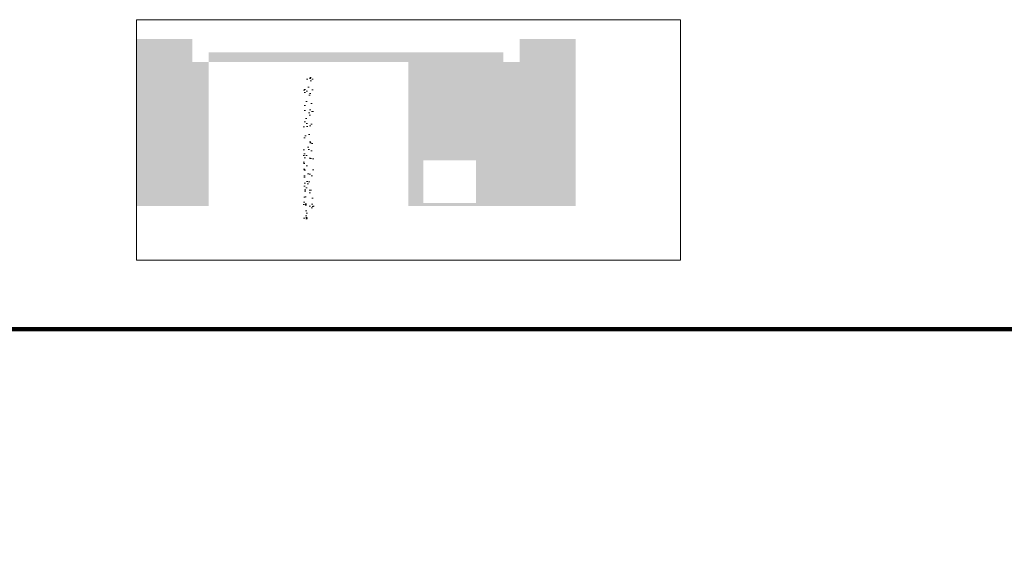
# Model space of a CAD drawing. Header units: millimetres. Extents: x -26888115 to 7466299, y -86687 to 22081.
# Tile 191 of 208: x 210678 to 225704, y 14057 to 22081. Entities that reach past the tile are written whole.
import ezdxf

# ---------------------------------------------------------------- set-up
doc = ezdxf.new("R2010")
doc.units = ezdxf.units.MM
doc.linetypes.add('DASHDOT', pattern=[25.4, 12.7, -6.35, 0, -6.35])
doc.layers.get('Defpoints').update_dxf_attribs({"color": 31})
doc.layers.add('dim_razv', color=7, linetype='DASHDOT', lineweight=9, true_color=0x285228)

msp = doc.modelspace()

# ---------------------------------------------------------------- hatches: boundary and pattern name
at = {"layer": 'dim_razv', "true_color": 0xeceae4, "transparency": 33554687}
h = msp.add_hatch(dxfattribs=at)
h.set_pattern_fill('AR-SAND', color=254, scale=3, angle=315)
h.set_pattern_definition([(352.5, (50, 10670.79), (100.426047, 107.214405), [0, -115.824, 0, -129.54, 0, -123.825]), (322.5, (50, 10670.79), (247.41986, 56.70328), [0, -62.484, 0, -104.394, 0, -40.005]), (282.5, (-16.27, 10737.06), (168.09969, -167.48995), [0, -38.1, 0, -137.16, 0, -179.07]), (272.5, (-16.27, 10737.06), (209.26523, -114.68433), [0, -19.05, 0, -89.916, 0, -102.87])])
h.paths.add_polyline_path([(213560.3, 21434.8), (213560.3, 21584.8), (218060.3, 21584.8), (218060.3, 21434.8), (218310.3, 21434.8), (218310.3, 21784.8), (219160.3, 21784.8), (219160.3, 19234.8), (216610.3, 19234.8), (216610.3, 21434.8)])
h.paths.add_polyline_path([(216840.3, 19284.8), (217640.3, 19284.8), (217640.3, 19934.8), (216840.3, 19934.8)], flags=16)
h.paths.add_polyline_path([(212460.3, 21784.8), (212460.3, 19234.8), (213560.3, 19234.8), (213560.3, 21434.8), (213310.3, 21434.8), (213310.3, 21784.8)])
h = msp.add_hatch(dxfattribs=at)
h.set_pattern_fill('AR-SAND', color=254, scale=3, angle=315)
h.set_pattern_definition([(352.5, (0, 10465.6), (100.42605, 107.214405), [0, -115.824, 0, -129.54, 0, -123.825]), (322.5, (0, 10465.6), (247.41986, 56.70328), [0, -62.484, 0, -104.394, 0, -40.005]), (282.5, (-66.27, 10531.87), (168.09969, -167.48995), [0, -38.1, 0, -137.16, 0, -179.07]), (272.5, (-66.27, 10531.87), (209.26523, -114.68433), [0, -19.05, 0, -89.916, 0, -102.87])])
h.paths.add_polyline_path([(215160.3, 21229.6), (215010.3, 21229.6), (215010.3, 19029.6), (215160.3, 19029.6)])

# ---------------------------------------------------------------- linework, layer by layer
at = {"layer": 'Defpoints', "color": 1, "lineweight": 100}
msp.add_lwpolyline([(145825.4, -10016.5), (249195.3, -10016.5), (249195.3, 17359), (145825.4, 17359)], close=True, dxfattribs=at)
at = {"layer": 'dim_razv', "linetype": 'ByBlock'}
msp.add_lwpolyline([(212460.3, 18407.7), (220760.3, 18407.7), (220760.3, 22081.2), (212460.3, 22081.2)], close=True, dxfattribs=at)

doc.saveas('drawing.dxf')
